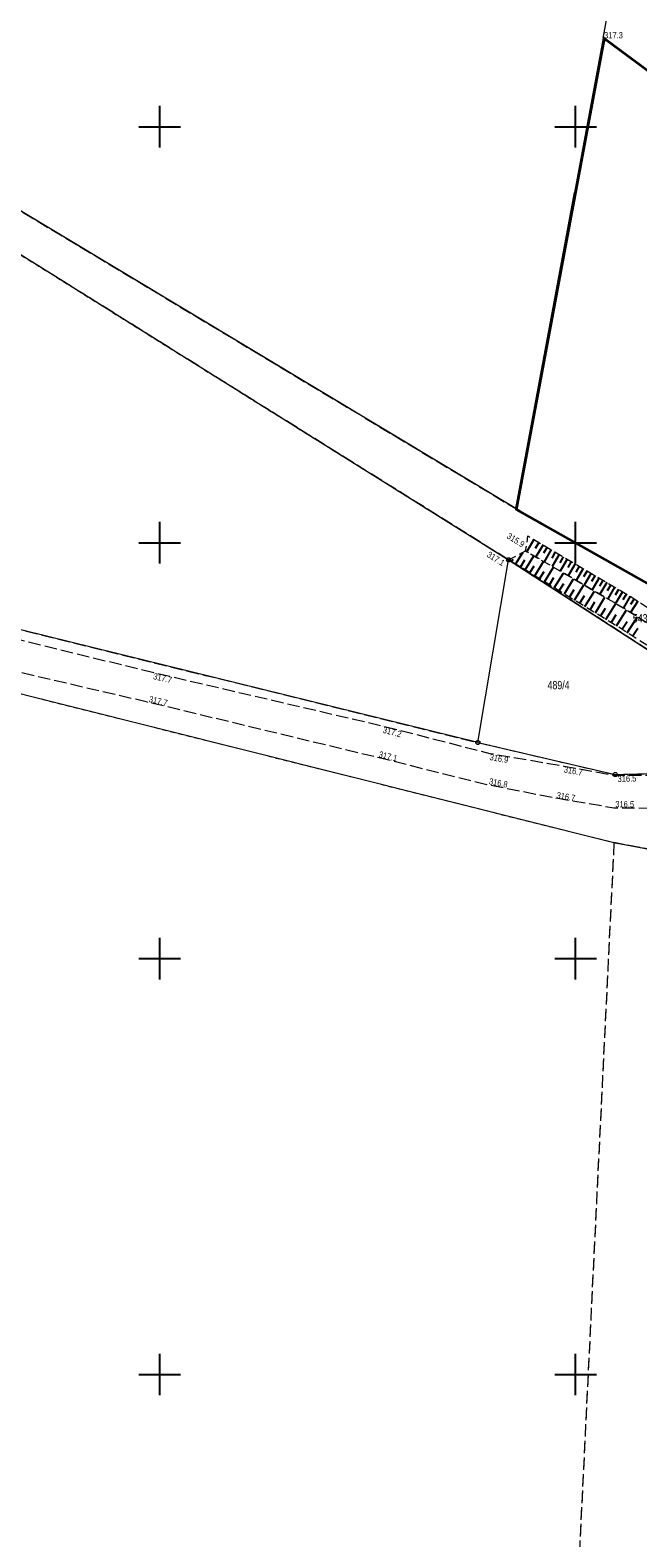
# Model space of a CAD drawing. Header units: metres. Extents: x 7523615 to 7533948, y 5492686 to 5502120.
# Tile 152 of 256: x 7530984 to 7531057, y 5497030 to 5497212. Entities that reach past the tile are written whole.
import ezdxf
from ezdxf.enums import TextEntityAlignment as Align

# ---------------------------------------------------------------- set-up
doc = ezdxf.new("R2010")
doc.units = ezdxf.units.M
for name, pattern in [('1.0_0.5', [1.5, 1, -0.5]), ('1.5_0.5', [2, 1.5, -0.5]), ('219-500', [0]), ('egkk-500', [2, 1.5, -0.5]), ('egug-500', [1, 0.5, -0.5])]:
    doc.linetypes.add(name, pattern=pattern)
doc.layers.get('0').update_dxf_attribs({"color": 2, "lineweight": 5})
doc.styles.get("Standard").update_dxf_attribs({"font": 'Working1250', "width": 0.75})
doc.linetypes.add('902-500', pattern='A,3.75,0,[1,ksztalty.shx,S=0.5,R=0,X=0,Y=0],3.75', length=7.5)

# ---------------------------------------------------------------- blocks, each defined once
blk = doc.blocks.new('202')
at = {"color": 0, "linetype": 'Continuous', "lineweight": 0}
blk.add_circle((0, 0), 0.25, dxfattribs=at)
blk = doc.blocks.new('203')
at = {"linetype": 'Continuous', "lineweight": 0}
h = blk.add_hatch(color=0, dxfattribs=at)
edge = h.paths.add_edge_path()
edge.add_arc((0, 0), 0.045, 0, 360)
blk = doc.blocks.new('PW01')
at = {"linetype": 'Continuous', "lineweight": 13}
h = blk.add_hatch(color=0, dxfattribs=at)
edge = h.paths.add_edge_path()
edge.add_arc((0, 0), 0.045, 0, 360)
blk = doc.blocks.new('RAMKA500K')
at = {"color": 0}
for p, q in [((200, 197.5), (200, 202.5)), ((250, 197.5), (250, 202.5)), ((197.5, 200), (202.5, 200)), ((247.5, 200), (252.5, 200)), ((200, 147.5), (200, 152.5)), ((250, 147.5), (250, 152.5)), ((197.5, 150), (202.5, 150)), ((247.5, 150), (252.5, 150)), ((200, 97.5), (200, 102.5)), ((250, 97.5), (250, 102.5)), ((197.5, 100), (202.5, 100)), ((247.5, 100), (252.5, 100)), ((200, 47.5), (200, 52.5)), ((250, 47.5), (250, 52.5)), ((197.5, 50), (202.5, 50)), ((247.5, 50), (252.5, 50))]:
    blk.add_line(p, q, dxfattribs=at)

msp = doc.modelspace()

# ---------------------------------------------------------------- linework, layer by layer
at = {"layer": '000 Inne (niezydentyfikowane)', "color": 7, "linetype": 'CONTINUOUS', "lineweight": 25, "flags": 128}
for points in [[(7531044.99, 5497150.39), (7531044.13, 5497148.92)], [(7531045.57, 5497150.04), (7531045.14, 5497149.31)], [(7531046.08, 5497149.74), (7531045.22, 5497148.28)], [(7531046.57, 5497149.45), (7531046.14, 5497148.72)], [(7531042.03, 5497147.88), (7531042.11, 5497148.01)], [(7531042.3, 5497147.72), (7531042.48, 5497148.01)], [(7531042.79, 5497147.42), (7531043.65, 5497148.82)], [(7531043.36, 5497147.07), (7531043.88, 5497147.92)], [(7531043.93, 5497146.72), (7531044.97, 5497148.43)], [(7531045.08, 5497146.01), (7531046.14, 5497147.75)], [(7531047.06, 5497149.16), (7531046.2, 5497147.71)], [(7531047.55, 5497148.88), (7531047.12, 5497148.15)], [(7531048.03, 5497148.59), (7531047.18, 5497147.14)], [(7531048.51, 5497148.31), (7531048.09, 5497147.58)], [(7531048.99, 5497148.02), (7531048.14, 5497146.58)], [(7531049.47, 5497147.74), (7531049.05, 5497147.02)], [(7531044.5, 5497146.37), (7531045.03, 5497147.23)], [(7531045.67, 5497145.66), (7531046.2, 5497146.53)], [(7531046.25, 5497145.3), (7531047.33, 5497147.06)], [(7531046.84, 5497144.94), (7531047.39, 5497145.82)], [(7531047.44, 5497144.57), (7531048.53, 5497146.35)], [(7531049.95, 5497147.45), (7531049.11, 5497146.02)], [(7531050.43, 5497147.17), (7531050.01, 5497146.46)], [(7531050.91, 5497146.89), (7531050.07, 5497145.46)], [(7531051.39, 5497146.61), (7531050.96, 5497145.9)], [(7531051.86, 5497146.33), (7531051.02, 5497144.91)], [(7531052.34, 5497146.05), (7531051.92, 5497145.34)], [(7531048.04, 5497144.2), (7531048.59, 5497145.1)], [(7531048.65, 5497143.83), (7531049.75, 5497145.64)], [(7531049.26, 5497143.46), (7531049.81, 5497144.37)], [(7531049.87, 5497143.09), (7531050.99, 5497144.92)], [(7531051.11, 5497142.33), (7531052.25, 5497144.19)], [(7531052.81, 5497145.77), (7531051.97, 5497144.35)], [(7531053.28, 5497145.49), (7531052.86, 5497144.78)], [(7531053.75, 5497145.21), (7531052.92, 5497143.8)], [(7531054.22, 5497144.93), (7531053.81, 5497144.23)], [(7531054.69, 5497144.65), (7531053.86, 5497143.25)], [(7531055.16, 5497144.38), (7531054.75, 5497143.68)], [(7531055.63, 5497144.1), (7531054.8, 5497142.7)], [(7531050.49, 5497142.71), (7531051.05, 5497143.63)], [(7531051.74, 5497141.94), (7531052.31, 5497142.88)], [(7531052.37, 5497141.56), (7531053.52, 5497143.45)], [(7531053.65, 5497140.78), (7531054.82, 5497142.69)], [(7531056.1, 5497143.83), (7531055.68, 5497143.13)], [(7531056.56, 5497143.55), (7531055.74, 5497142.16)], [(7531057.02, 5497143.26), (7531056.58, 5497142.58)], [(7531057.47, 5497142.97), (7531056.59, 5497141.61)], [(7531053, 5497141.17), (7531053.59, 5497142.12)], [(7531054.29, 5497140.38), (7531054.88, 5497141.35)], [(7531054.93, 5497139.99), (7531056.11, 5497141.92)], [(7531055.57, 5497139.58), (7531056.18, 5497140.53)], [(7531056.21, 5497139.17), (7531057.43, 5497141.08)], [(7531056.85, 5497138.76), (7531057.46, 5497139.72)]]:
    msp.add_lwpolyline(points, dxfattribs=at)
at = {"layer": '217-kontur klasyfikacyjny', "color": 7, "linetype": 'egkk-500', "lineweight": 18, "flags": 128}
for points in [[(7530971.57, 5497196.92), (7531042.8, 5497154.1)], [(7531041.95, 5497147.93), (7530969.79, 5497193.05)], [(7531042.8, 5497154.1), (7531099.16, 5497122.04)], [(7531080.74, 5497122.91), (7531041.95, 5497147.93)], [(7530960.51, 5497145.14), (7531038.24, 5497125.98)], [(7531038.24, 5497125.98), (7531054.76, 5497122.12)], [(7531054.76, 5497122.12), (7531080.74, 5497122.91)], [(7531054.61, 5497113.94), (7531049.81, 5497015.39)], [(7531059.68, 5497113), (7531054.61, 5497113.94)]]:
    msp.add_lwpolyline(points, dxfattribs=at)
at = {"layer": '218-kontur użytku gruntowego', "color": 7, "linetype": 'egug-500', "lineweight": 18, "flags": 128}
for points in [[(7531042.8, 5497154.1), (7530971.57, 5497196.92)], [(7530969.79, 5497193.05), (7531041.95, 5497147.93)], [(7531099.16, 5497122.04), (7531042.8, 5497154.1)], [(7531041.95, 5497147.93), (7531080.74, 5497122.91)], [(7530960.51, 5497145.14), (7531038.24, 5497125.98)], [(7530967.34, 5497135.83), (7531054.61, 5497113.94)], [(7531038.24, 5497125.98), (7531054.76, 5497122.12)], [(7531054.76, 5497122.12), (7531080.74, 5497122.91)], [(7531054.61, 5497113.94), (7531049.81, 5497015.39)], [(7531054.61, 5497113.94), (7531059.68, 5497113)]]:
    msp.add_lwpolyline(points, dxfattribs=at)
at = {"layer": '219-działka ewidencyjna', "color": 3, "linetype": '219-500', "lineweight": 18, "flags": 128}
for points in [[(7531053.3, 5497210.65), (7531058.37, 5497238.06)], [(7531053.3, 5497210.65), (7531049.85, 5497192.11)], [(7531053.3, 5497210.65), (7531133.46, 5497151.33)], [(7531042.8, 5497154.1), (7530971.57, 5497196.92)], [(7530969.79, 5497193.05), (7531041.95, 5497147.93)], [(7531042.8, 5497154.1), (7531049.85, 5497192.11)], [(7531042.8, 5497154.1), (7531099.16, 5497122.04)], [(7531038.24, 5497125.98), (7531041.95, 5497147.93)], [(7531041.95, 5497147.93), (7531080.74, 5497122.91)], [(7531038.24, 5497125.98), (7530960.51, 5497145.14)], [(7530967.34, 5497135.83), (7531054.61, 5497113.94)], [(7531038.24, 5497125.98), (7531054.76, 5497122.12)], [(7531054.76, 5497122.12), (7531080.74, 5497122.91)], [(7531054.61, 5497113.94), (7531059.68, 5497113)]]:
    msp.add_lwpolyline(points, dxfattribs=at)
at = {"layer": 'jezdnia', "color": 7, "linetype": '1.5_0.5', "lineweight": 18, "flags": 128}
msp.add_lwpolyline([(7530981.73, 5497134.73), (7530961.48, 5497139.38), (7530941.7, 5497144.16), (7530921.96, 5497148.78), (7530902.75, 5497153.65), (7530903.54, 5497157.38), (7530922.91, 5497152.5), (7530942.48, 5497147.77), (7530962.81, 5497143.01), (7530982.26, 5497138.55), (7530999.33, 5497134.38), (7531026.83, 5497127.97), (7531039.69, 5497124.67), (7531048.6, 5497123.15), (7531054.77, 5497122.03), (7531061.66, 5497122.08), (7531070.48, 5497122.52), (7531079.3, 5497122.51), (7531084.49, 5497122.08), (7531088.88, 5497121.21), (7531095.29, 5497119.08), (7531098.13, 5497117.79), (7531096.14, 5497114.45), (7531093.4, 5497115.6), (7531088.07, 5497117.19), (7531084.68, 5497117.86), (7531078.44, 5497118.46), (7531070.93, 5497118.69), (7531061.66, 5497118.04), (7531054.61, 5497118.09), (7531047.6, 5497119.28), (7531039.35, 5497120.89), (7531026.16, 5497124.18), (7530998.59, 5497130.82)], close=True, dxfattribs=at)
at = {"layer": 'ogrodzenie trwałe', "color": 7, "linetype": '902-500', "lineweight": 35, "flags": 128}
msp.add_lwpolyline([(7531133.14, 5497151.39), (7531081.31, 5497189.92), (7531053.42, 5497210.63), (7531042.84, 5497153.99), (7531072.92, 5497137.02)], dxfattribs=at)
at = {"layer": 'skarpa nieumocniona', "color": 7, "linetype": '1.0_0.5', "lineweight": 18, "flags": 128}
for points in [[(7531103.59, 5497122.46), (7531101.07, 5497121), (7531099.25, 5497120.44), (7531095.36, 5497121.77), (7531086.72, 5497124.48), (7531082.06, 5497124.57), (7531072.21, 5497131.73), (7531055.7, 5497142.18), (7531043.99, 5497149), (7531044.27, 5497150.81), (7531044.56, 5497150.64), (7531056.75, 5497143.44), (7531072.36, 5497133.31), (7531082.55, 5497125.97), (7531086.85, 5497125.56), (7531095.7, 5497122.74), (7531099.04, 5497121.41), (7531100.67, 5497121.95), (7531102.78, 5497123.11), (7531108.97, 5497128.91), (7531109.62, 5497128.15)], [(7531103.59, 5497122.46), (7531101.07, 5497121), (7531099.25, 5497120.44), (7531095.36, 5497121.77), (7531086.72, 5497124.48), (7531082.06, 5497124.57), (7531072.21, 5497131.73), (7531055.7, 5497142.18), (7531043.99, 5497149), (7531044.27, 5497150.81), (7531044.56, 5497150.64), (7531056.75, 5497143.44), (7531072.36, 5497133.31), (7531082.55, 5497125.97), (7531086.85, 5497125.56), (7531095.7, 5497122.74), (7531099.04, 5497121.41), (7531100.67, 5497121.95), (7531102.78, 5497123.11), (7531108.97, 5497128.91), (7531109.62, 5497128.15)], [(7531104.11, 5497122.06), (7531101.33, 5497120.06), (7531099.64, 5497119.56), (7531094.79, 5497120.91), (7531086.56, 5497123.02), (7531083.05, 5497122.96), (7531081.14, 5497123.16), (7531071.4, 5497129.44), (7531055.01, 5497139.94), (7531041.95, 5497147.93), (7531043.99, 5497149), (7531055.7, 5497142.18), (7531072.21, 5497131.73), (7531082.06, 5497124.57), (7531086.72, 5497124.48), (7531095.36, 5497121.77), (7531099.25, 5497120.44), (7531101.07, 5497121), (7531103.59, 5497122.46), (7531109.62, 5497128.15), (7531110.36, 5497127.28)], [(7531104.11, 5497122.06), (7531101.33, 5497120.06), (7531099.64, 5497119.56), (7531094.79, 5497120.91), (7531086.56, 5497123.02), (7531083.05, 5497122.96), (7531081.14, 5497123.16), (7531071.4, 5497129.44), (7531055.01, 5497139.94), (7531041.95, 5497147.93), (7531043.99, 5497149), (7531055.7, 5497142.18), (7531072.21, 5497131.73), (7531082.06, 5497124.57), (7531086.72, 5497124.48), (7531095.36, 5497121.77), (7531099.25, 5497120.44), (7531101.07, 5497121), (7531103.59, 5497122.46), (7531109.62, 5497128.15), (7531110.36, 5497127.28)]]:
    msp.add_lwpolyline(points, close=True, dxfattribs=at)

# ---------------------------------------------------------------- block references
at = {"layer": '202-punkt graniczny', "color": 7, "linetype": 'CONTINUOUS', "lineweight": 18}
for p in [(7531041.95, 5497147.93), (7531038.24, 5497125.98), (7531054.76, 5497122.12)]:
    msp.add_blockref('202', p, dxfattribs=at)
at = {"layer": '203-punkt graniczny', "color": 3, "linetype": 'CONTINUOUS', "lineweight": 18}
for p in [(7531053.3, 5497210.65), (7531049.85, 5497192.11), (7531042.8, 5497154.1), (7531054.61, 5497113.94)]:
    msp.add_blockref('203', p, dxfattribs=at)
at = {"layer": 'pikieta naturalna', "color": 7, "linetype": 'CONTINUOUS', "lineweight": 13}
for p in [(7531053.42, 5497210.63), (7531041.95, 5497147.93), (7531043.99, 5497149), (7530999.33, 5497134.38), (7530998.59, 5497130.82), (7531026.83, 5497127.97), (7531026.16, 5497124.18), (7531039.69, 5497124.67), (7531048.6, 5497123.15), (7531039.35, 5497120.89), (7531054.77, 5497122.03), (7531047.6, 5497119.28), (7531054.61, 5497118.09)]:
    msp.add_blockref('PW01', p, dxfattribs=at)
at = {"layer": 'Wstawianie ramki sekcyjnej z opisem', "color": 7, "linetype": 'CONTINUOUS', "lineweight": 13}
msp.add_blockref('RAMKA500K', (7530800, 5497000), dxfattribs=at)

# ---------------------------------------------------------------- texts
at = {"layer": '211-numer działki ewidencyjnej', "color": 3, "linetype": 'CONTINUOUS', "lineweight": 18, "width": 0.79}
for s, p in [('543/3', (7531056.88, 5497141.41)), ('489/4', (7531046.63, 5497133.38))]:
    msp.add_text(s, height=1, dxfattribs=at).set_placement(p, align=Align.TOP_LEFT)
at = {"layer": 'pikieta naturalna-Atr2', "color": 7, "width": 0.9}
msp.add_text('317.3', height=0.75, dxfattribs=at).set_placement((7531053.42, 5497210.63))
for s, rotation, p in [('315.9', 327.465, (7531041.65, 5497150.6)), ('317.1', 327.99, (7531039.25, 5497148.36)), ('317.7', 346.458, (7530998.64, 5497130.86)), ('317.1', 345.994, (7531026.27, 5497124.22)), ('316.8', 348.957, (7531039.53, 5497120.97)), ('316.7', 350.365, (7531047.66, 5497119.29)), ('316.5', 359.593, (7531054.77, 5497118.19))]:
    msp.add_text(s, height=0.75, rotation=rotation, dxfattribs=at).set_placement(p)
for s, rotation, p in [('317.7', 346.879, (7530999.33, 5497134.34)), ('317.2', 345.608, (7531026.95, 5497127.88)), ('316.9', 350.318, (7531039.74, 5497124.61)), ('316.7', 349.711, (7531048.67, 5497123.13)), ('316.5', 1.741, (7531055.03, 5497121.98))]:
    msp.add_text(s, height=0.75, rotation=rotation, dxfattribs=at).set_placement(p, align=Align.TOP_LEFT)

doc.saveas('drawing.dxf')
